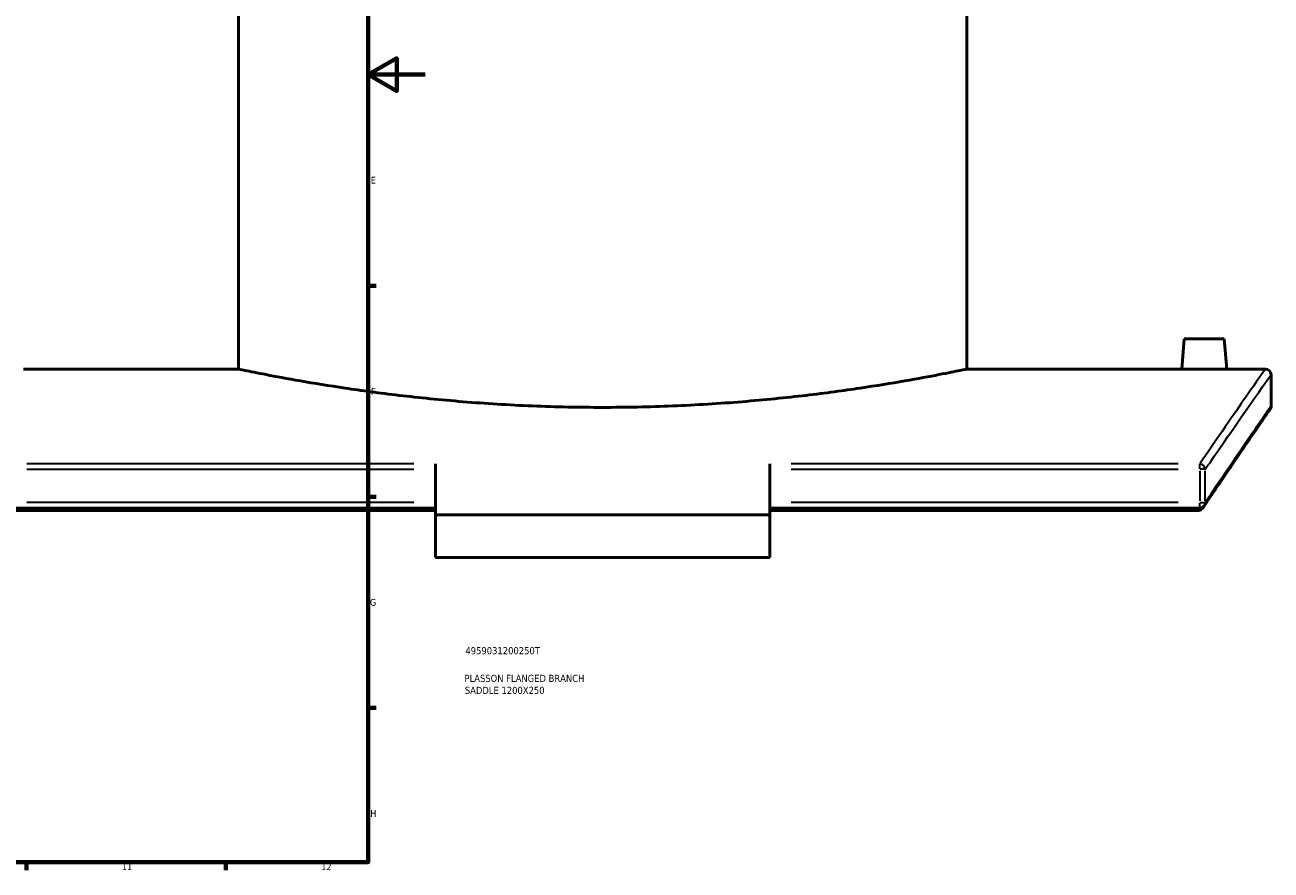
# Model space of a CAD drawing. Header units: millimetres. Extents: x -604 to 1146, y -422 to 904.
# Tile 7 of 11: x 700 to 1138, y 17 to 314. Entities that reach past the tile are written whole.
import ezdxf

# ---------------------------------------------------------------- set-up
doc = ezdxf.new("R2010")
doc.units = ezdxf.units.MM
for name, color, linetype, lineweight in [('Border (ANSI)', 7, 'Continuous', 70), ('Title (ISO)', 7, 'Continuous', 50), ('Visible (ANSI)', 7, 'Continuous', 50), ('Visible Narrow (ANSI)', 7, 'Continuous', 35)]:
    doc.layers.add(name, color=color, linetype=linetype, lineweight=lineweight)
doc.styles.add('Note Text (ANSI)', font='tahoma.ttf')
doc.styles.add('Note Text (ISO)', font='tahoma.ttf')

# ---------------------------------------------------------------- blocks, each defined once
blk = doc.blocks.new('Borders Default Border')
at = {"layer": 'Border (ANSI)'}
for p, q in [((821, 222.75), (823.8, 222.75)), ((821, 148.5), (823.8, 148.5)), ((821, 74.25), (823.8, 74.25)), ((700.83, 20), (700.83, 17.2)), ((770.92, 20), (770.92, 17.2))]:
    blk.add_line(p, q, dxfattribs=at)
at = {"layer": 'Border (ANSI)', "flags": 128}
for points in [[(20, 20), (20, 574), (821, 574), (821, 20), (20, 20)], [(841, 297), (821, 297), (831, 302.77), (831, 291.23), (821, 297)]]:
    blk.add_lwpolyline(points, dxfattribs=at)
at = {"layer": 'Border (ANSI)', "color": 5, "true_color": 0x0000ff, "char_height": 2.4, "attachment_point": 7, "style": 'Note Text (ANSI)'}
for s, insert in [('E', (821.91, 258.68)), ('F', (821.98, 184.43)), ('G', (821.6, 110.13)), ('H', (821.73, 35.93)), ('11', (734.43, 17.2)), ('12', (804.52, 17.2))]:
    blk.add_mtext(s, dxfattribs=dict(at, insert=insert))
blk = doc.blocks.new('Title Blocks ISO')
at = {"layer": 'Title (ISO)', "color": 232, "true_color": 0xca0064, "style": 'Note Text (ISO)'}
for tag, p in [('PART_NUMBER_001', (34.16, 73.13)), ('DESCRIPTION_001', (33.84, 63.4)), ('DESCRIPTION_002', (33.96, 59.18))]:
    blk.add_attdef(tag, p, '', height=2.5, dxfattribs=at)

msp = doc.modelspace()

# ---------------------------------------------------------------- linework, layer by layer
at = {"layer": 'Visible (ANSI)'}
for p, q in [((775.38, 193.43), (775.38, 380.43)), ((1031.38, 193.43), (1031.38, 380.43)), ((1107.88, 204.03), (1106.95, 193.43)), ((1121.88, 204.03), (1107.88, 204.03)), ((1121.88, 204.03), (1122.8, 193.43)), ((775.38, 193.43), (699.8, 193.43)), ((1106.95, 193.43), (1031.38, 193.43)), ((1136.38, 193.43), (1122.8, 193.43)), ((1138.38, 180.43), (1138.38, 191.43)), ((844.63, 160.07), (844.63, 142.15)), ((962.13, 142.15), (962.13, 160.07)), ((844.63, 144.53), (693.46, 144.53)), ((844.63, 143.7), (694.09, 143.7)), ((962.13, 142.15), (844.63, 142.15)), ((844.63, 127.15), (844.63, 142.15)), ((1113.29, 144.53), (962.13, 144.53)), ((1112.66, 143.7), (962.13, 143.7)), ((962.13, 142.15), (962.13, 127.15)), ((962.13, 127.15), (844.63, 127.15))]:
    msp.add_line(p, q, dxfattribs=at)
for centre, start, end in [((1136.38, 191.43), 0, 90), ((1136.38, 180.43), 325.3379, 0), ((1113.29, 146.53), 270, 326.1663)]:
    msp.add_arc(centre, 2, start, end, dxfattribs=at)
for points, knots in [([(903.38, 179.96), (895.31, 179.96), (886.99, 180.13), (870.43, 180.8), (862.21, 181.32), (846.45, 182.6), (838.9, 183.37), (824.94, 185.01), (818.54, 185.89), (807.2, 187.57), (801.87, 188.45), (792.48, 190.08), (788.42, 190.84), (781.88, 192.1), (779.4, 192.6), (776.15, 193.26), (775.38, 193.43), (775.38, 193.43)], [0, 0, 0, 0, 2.418497, 2.418497, 4.836994, 4.836994, 7.255491, 7.255491, 9.673988, 9.673988, 12.092326, 12.092326, 14.510664, 14.510664, 16.929001, 16.929001, 19.347339, 19.347339, 19.347339, 19.347339]), ([(1031.38, 193.43), (1031.38, 193.43), (1030.6, 193.26), (1027.35, 192.6), (1024.88, 192.1), (1018.34, 190.84), (1014.27, 190.08), (1004.88, 188.45), (999.55, 187.57), (988.22, 185.89), (981.81, 185.01), (967.86, 183.37), (960.31, 182.6), (944.54, 181.32), (936.32, 180.8), (919.77, 180.13), (911.44, 179.96), (903.38, 179.96)], [58.042017, 58.042017, 58.042017, 58.042017, 60.460355, 60.460355, 62.878693, 62.878693, 65.29703, 65.29703, 67.715368, 67.715368, 70.133865, 70.133865, 72.552362, 72.552362, 74.970859, 74.970859, 77.389357, 77.389357, 77.389357, 77.389357]), ([(1114.88, 193.38), (1113.88, 193.38), (1112.82, 193.38), (1110.87, 193.39), (1109.97, 193.4), (1108.57, 193.41), (1107.96, 193.41), (1107.15, 193.42), (1106.95, 193.43), (1106.95, 193.43)], [2.389614, 2.389614, 2.389614, 2.389614, 2.688334, 2.688334, 2.987055, 2.987055, 3.285738, 3.285738, 3.58442, 3.58442, 3.58442, 3.58442]), ([(1122.8, 193.43), (1122.8, 193.43), (1122.61, 193.42), (1121.8, 193.41), (1121.19, 193.41), (1119.78, 193.4), (1118.89, 193.39), (1116.93, 193.38), (1115.87, 193.38), (1114.88, 193.38)], [5.974034, 5.974034, 5.974034, 5.974034, 6.272716, 6.272716, 6.571399, 6.571399, 6.87012, 6.87012, 7.168841, 7.168841, 7.168841, 7.168841]), ([(1138.02, 179.29), (1138.02, 179.29), (1137.94, 179.17), (1137.62, 178.71), (1137.38, 178.36), (1136.74, 177.44), (1136.34, 176.86), (1135.39, 175.48), (1134.83, 174.67), (1133.57, 172.83), (1132.86, 171.8), (1131.29, 169.51), (1130.43, 168.26), (1128.56, 165.53), (1127.56, 164.05), (1125.4, 160.89), (1124.26, 159.2), (1121.82, 155.62), (1120.54, 153.72), (1117.84, 149.72), (1116.43, 147.62), (1114.95, 145.42)], [21.616535, 21.616535, 21.616535, 21.616535, 23.663327, 23.663327, 25.710119, 25.710119, 27.756912, 27.756912, 29.803704, 29.803704, 31.850496, 31.850496, 33.897288, 33.897288, 35.94408, 35.94408, 37.990872, 37.990872, 40.037665, 40.037665, 42.084457, 42.084457, 42.084457, 42.084457]), ([(1114.6, 144.88), (1114.53, 144.78), (1114.46, 144.68), (1114.21, 144.39), (1114.01, 144.2), (1113.64, 143.95), (1113.47, 143.86), (1113.29, 143.81)], [-0.1790951, -0.1790951, -0.1790951, -0.1790951, -0.1390663, -0.1390663, -0.0557967, -0.0557967, 0, 0, 0, 0])]:
    msp.add_open_spline(points, degree=3, knots=knots, dxfattribs=at)
for points in [[(1114.6, 144.88), (1114.72, 145.06), (1114.84, 145.24), (1114.95, 145.42)], [(1112.66, 143.7), (1112.88, 143.7), (1113.09, 143.74), (1113.29, 143.81)]]:
    msp.add_open_spline(points, degree=3, dxfattribs=at)
at = {"layer": 'Visible Narrow (ANSI)'}
for p, q in [((837.07, 160.07), (701.02, 160.07)), ((701.02, 158.18), (837.07, 158.18)), ((1105.74, 160.07), (969.68, 160.07)), ((969.68, 158.18), (1105.74, 158.18)), ((1113.29, 158.3), (1113.29, 160.02)), ((1115.21, 158.18), (1113.43, 158.18)), ((1113.29, 157.59), (1113.29, 147.11)), ((1115.24, 147.11), (1115.24, 157.59)), ((837.07, 146.53), (701.02, 146.53)), ((1105.74, 146.53), (969.68, 146.53)), ((1113.29, 144.54), (1113.29, 146.38)), ((1113.43, 146.53), (1115.21, 146.53))]:
    msp.add_line(p, q, dxfattribs=at)
for centre, major_axis, ratio, start_param, end_param in [((1113.29, 158.18), (-1.65, 1.13), 0.923234, 3.85407, 5.200843), ((1113.29, 146.53), (1.66, -1.11), 0.921317, 0.031449, 0.597522)]:
    msp.add_ellipse(centre, major_axis=major_axis, ratio=ratio, start_param=start_param, end_param=end_param, dxfattribs=at)
for points, knots in [([(1136.38, 193.43), (1136.38, 193.43), (1136.38, 193.43), (1136.38, 193.43), (1136.38, 193.43), (1134.53, 190.8), (1127.34, 180.49), (1122, 172.81), (1114.57, 161.94), (1113.94, 161.01), (1113.29, 160.07)], [-25.570798, -25.570798, -25.570798, -25.570798, -25.570782, -25.570782, -25.570782, -15.789561, -15.789561, -6.008344, -6.008344, -5.116966, -5.116966, -5.116966, -5.116966]), ([(1115.24, 158.18), (1115.89, 159.12), (1116.52, 160.04), (1123.97, 170.88), (1129.32, 178.53), (1136.52, 188.81), (1138.38, 191.43), (1138.38, 191.43), (1138.38, 191.43), (1138.38, 191.43), (1138.38, 191.43)], [5.116966, 5.116966, 5.116966, 5.116966, 6.008344, 6.008344, 15.789561, 15.789561, 25.570782, 25.570782, 25.570782, 25.570798, 25.570798, 25.570798, 25.570798]), ([(1138.38, 180.43), (1138.38, 180.43), (1138.38, 180.43), (1138.38, 180.43), (1138.38, 180.43), (1136.57, 177.83), (1129.54, 167.61), (1124.32, 160), (1116.87, 148.96), (1116.07, 147.76), (1115.24, 146.53)], [21.616535, 21.616535, 21.616535, 21.616535, 21.616553, 21.616553, 21.616553, 31.278849, 31.278849, 40.94114, 40.94114, 42.084457, 42.084457, 42.084457, 42.084457])]:
    msp.add_open_spline(points, degree=3, knots=knots, dxfattribs=at)
msp.add_open_spline([(1113.22, 144.53), (1113.03, 144.26), (1112.85, 143.98), (1112.66, 143.7)], degree=3, dxfattribs=at)

# ---------------------------------------------------------------- block references
msp.add_blockref('Borders Default Border', (0, 0))
msp.add_blockref('Title Blocks ISO', (821, 20)).add_auto_attribs({'PART_NUMBER_001': '4959031200250T', 'DESCRIPTION_001': 'PLASSON FLANGED BRANCH', 'DESCRIPTION_002': 'SADDLE 1200X250'})

doc.saveas('drawing.dxf')
